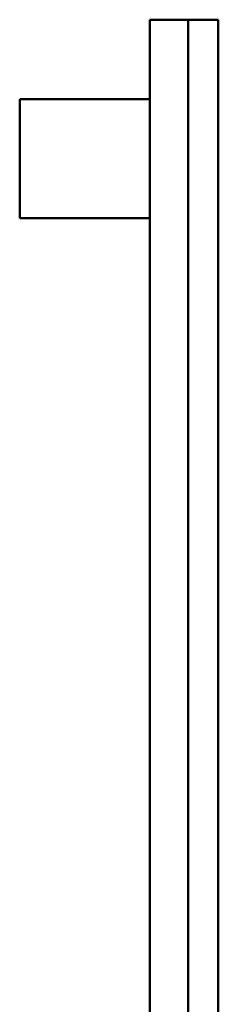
# Model space of a CAD drawing. Header units: millimetres. Extents: x 20 to 833, y 20 to 574.
# Tile 13 of 15: x 393 to 403, y 429 to 479. Entities that reach past the tile are written whole.
import ezdxf

# ---------------------------------------------------------------- set-up
doc = ezdxf.new("R2010")
doc.units = ezdxf.units.MM
doc.header["$LTSCALE"] = 2
doc.layers.add('Sichtbare Kanten(DIN)', color=7, linetype='Continuous', lineweight=50)
doc.layers.add('Sichtbare tangentiale Kanten(DIN)', color=7, linetype='Continuous', lineweight=50)

msp = doc.modelspace()

# ---------------------------------------------------------------- linework, layer by layer
at = {"layer": 'Sichtbare Kanten(DIN)'}
for p, q in [((399.258, 270.538), (399.258, 478.538)), ((401.194, 270.538), (401.194, 478.538)), ((402.705, 270.538), (402.705, 478.538)), ((392.704, 474.538), (392.704, 468.538)), ((399.258, 474.538), (392.704, 474.538)), ((399.258, 468.538), (392.704, 468.538))]:
    msp.add_line(p, q, dxfattribs=at)
at = {"layer": 'Sichtbare tangentiale Kanten(DIN)'}
for p, q in [((399.258, 478.538), (401.194, 478.538)), ((401.194, 478.538), (402.705, 478.538))]:
    msp.add_line(p, q, dxfattribs=at)

doc.saveas('drawing.dxf')
